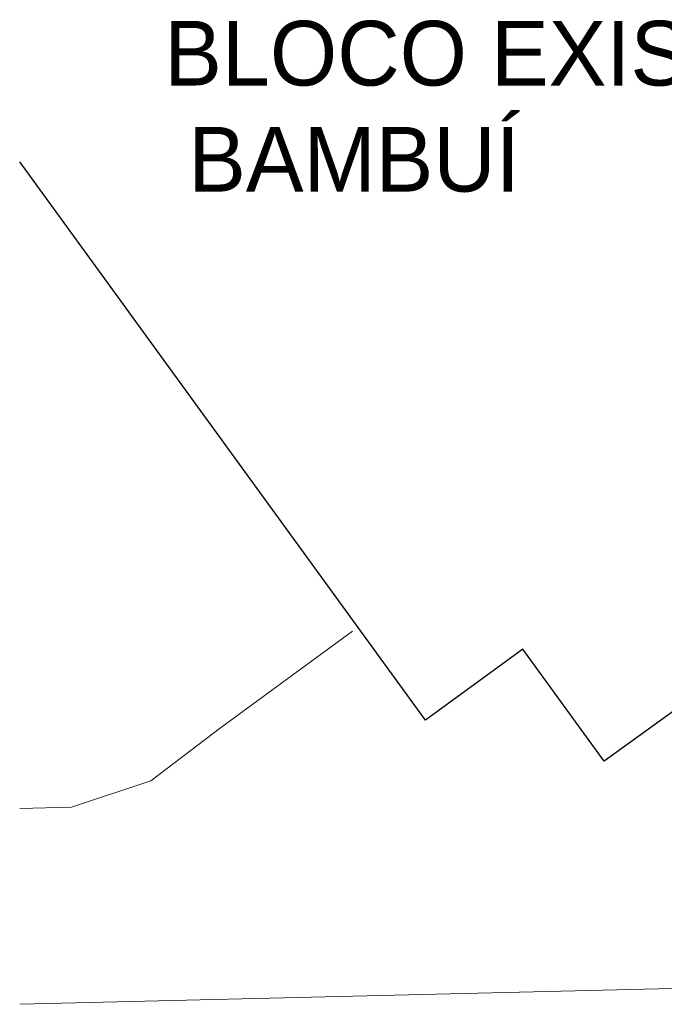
# Model space of a CAD drawing. Header units: metres. Extents: x -33 to 1508, y -379 to 284.
# Tile 121 of 129: x 1325 to 1349, y -46 to -10. Entities that reach past the tile are written whole.
import ezdxf

# ---------------------------------------------------------------- set-up
doc = ezdxf.new("R2010")
doc.units = ezdxf.units.M
for name, color, linetype, lineweight in [('A-DETL', 90, 'Continuous', 18), ('A-DETL-WIDE', 214, 'Continuous', 25), ('G-ANNO-TEXT', 231, 'Continuous', 9)]:
    doc.layers.add(name, color=color, linetype=linetype, lineweight=lineweight)
doc.styles.add('Century Gothic_9', font='GOTHIC.TTF', dxfattribs={"height": 2.395186})

msp = doc.modelspace()

# ---------------------------------------------------------------- linework, layer by layer
at = {"layer": 'A-DETL', "lineweight": 9}
for p, q in [((1332.315, -36.229), (1337.197, -32.641)), ((1329.728, -38.186), (1332.315, -36.229)), ((1326.801, -39.169), (1329.728, -38.186)), ((1324.877, -39.214), (1326.801, -39.169)), ((1383.618, -45.038), (1324.877, -46.467))]:
    msp.add_line(p, q, dxfattribs=at)
at = {"layer": 'A-DETL-WIDE'}
for p, q in [((1339.903, -35.938), (1324.877, -15.257)), ((1352.991, -32.767), (1346.524, -37.466)), ((1343.51, -33.317), (1339.903, -35.938)), ((1346.524, -37.466), (1343.51, -33.317))]:
    msp.add_line(p, q, dxfattribs=at)

# ---------------------------------------------------------------- texts
at = {"layer": 'G-ANNO-TEXT', "color": 7, "insert": (1330.226, -10.039), "char_height": 2.39519, "width": 33.03, "attachment_point": 1, "line_spacing_factor": 0.984117, "style": 'Century Gothic_9'}
msp.add_mtext('BLOCO EXISTENTE\\P BAMBUÍ', dxfattribs=at)

doc.saveas('drawing.dxf')
